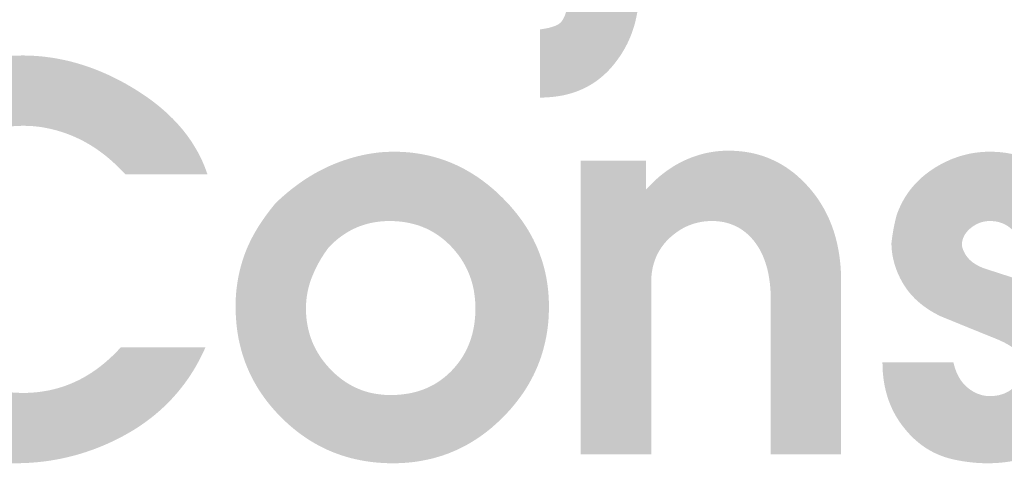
# Model space of a CAD drawing. Header units: millimetres. Extents: x 8949 to 48457, y -1077 to 15217.
# Tile 37 of 63: x 23380 to 23446, y 12045 to 12076. Entities that reach past the tile are written whole.
import ezdxf

# ---------------------------------------------------------------- set-up
doc = ezdxf.new("R2010")
doc.units = ezdxf.units.MM
doc.layers.add('0A_OCIEPLENIE', color=30, linetype='Continuous', lineweight=9)
doc.layers.add('0Z_OPISY', color=7, linetype='Continuous', lineweight=9)
doc.styles.add('ARIAL 2', font='ARIALN.TTF')

# ---------------------------------------------------------------- blocks, each defined once
blk = doc.blocks.new('G$C46E6ED60')
at = {"true_color": 0x142354}
h = blk.add_hatch(color=179, dxfattribs=at)
h.paths.add_polyline_path([(600.55, 202.51), (618.17, 202.51), (618.17, 186.49), (600.55, 186.49)])
h.paths.add_polyline_path([(618.17, 178.01), (618.17, 106.71), (618.16, 105.86), (618.13, 105.01), (618.08, 104.17), (618.01, 103.35), (617.92, 102.53), (617.81, 101.72), (617.68, 100.92), (617.52, 100.14), (617.35, 99.36), (617.16, 98.59), (616.95, 97.83), (616.71, 97.08), (616.46, 96.34), (616.19, 95.61), (615.89, 94.89), (615.58, 94.18), (615.25, 93.48), (614.89, 92.79), (614.52, 92.11), (614.12, 91.44), (613.71, 90.77), (613.27, 90.12), (612.82, 89.48), (612.34, 88.85), (611.77, 88.12), (611.18, 87.43), (610.57, 86.77), (609.94, 86.14), (609.29, 85.54), (608.63, 84.97), (607.94, 84.43), (607.24, 83.92), (606.51, 83.44), (605.77, 83), (605.01, 82.58), (604.23, 82.2), (603.43, 81.84), (602.61, 81.52), (601.78, 81.23), (600.92, 80.96), (600.05, 80.73), (599.16, 80.53), (598.24, 80.36), (597.31, 80.23), (596.36, 80.12), (595.4, 80.04), (594.41, 79.99), (593.4, 79.98), (593.4, 97.05), (593.73, 97.1), (594.04, 97.14), (594.35, 97.19), (594.65, 97.24), (594.94, 97.3), (595.21, 97.35), (595.48, 97.41), (595.74, 97.47), (595.99, 97.54), (596.23, 97.6), (596.46, 97.67), (596.68, 97.74), (596.89, 97.82), (597.09, 97.89), (597.28, 97.97), (597.46, 98.05), (597.64, 98.13), (597.8, 98.22), (597.95, 98.3), (598.09, 98.39), (598.23, 98.48), (598.35, 98.58), (598.47, 98.67), (598.57, 98.77), (598.73, 98.95), (598.89, 99.15), (599.03, 99.36), (599.17, 99.59), (599.31, 99.82), (599.44, 100.08), (599.56, 100.34), (599.67, 100.62), (599.78, 100.92), (599.88, 101.22), (599.97, 101.54), (600.05, 101.88), (600.13, 102.23), (600.21, 102.59), (600.27, 102.97), (600.33, 103.36), (600.38, 103.76), (600.43, 104.18), (600.46, 104.61), (600.5, 105.05), (600.52, 105.51), (600.54, 105.99), (600.55, 106.47), (600.55, 106.97), (600.55, 178.01)])
for points in [[(413.37, 41.44), (413.39, 42.81), (413.46, 44.18), (413.57, 45.55), (413.72, 46.91), (413.92, 48.26), (414.17, 49.61), (414.45, 50.95), (414.78, 52.29), (415.16, 53.62), (415.58, 54.95), (416.04, 56.27), (416.55, 57.58), (417.1, 58.89), (417.7, 60.19), (418.34, 61.49), (419.03, 62.79), (419.76, 64.07), (420.53, 65.35), (421.35, 66.63), (422.21, 67.9), (423.11, 69.17), (424.06, 70.42), (425.06, 71.68), (426.1, 72.93), (427.36, 74.36), (428.64, 75.74), (429.96, 77.05), (431.3, 78.3), (432.67, 79.49), (434.07, 80.63), (435.49, 81.69), (436.94, 82.7), (438.42, 83.65), (439.92, 84.53), (441.46, 85.36), (443.02, 86.12), (444.6, 86.83), (446.22, 87.47), (447.86, 88.05), (449.53, 88.57), (451.22, 89.03), (452.94, 89.42), (454.69, 89.76), (456.47, 90.03), (458.28, 90.25), (460.11, 90.4), (461.97, 90.49), (463.85, 90.52), (465.01, 90.51), (466.16, 90.47), (467.32, 90.4), (468.47, 90.31), (469.62, 90.18), (470.76, 90.03), (471.91, 89.86), (473.05, 89.65), (474.19, 89.42), (475.33, 89.17), (476.46, 88.88), (477.59, 88.57), (478.72, 88.23), (479.85, 87.87), (480.98, 87.47), (482.1, 87.05), (483.22, 86.6), (484.34, 86.13), (485.46, 85.63), (486.57, 85.1), (487.68, 84.54), (488.79, 83.96), (489.9, 83.35), (491, 82.71), (492.22, 81.97), (493.4, 81.22), (494.55, 80.45), (495.66, 79.67), (496.73, 78.87), (497.77, 78.06), (498.77, 77.23), (499.73, 76.38), (500.66, 75.52), (501.55, 74.64), (502.41, 73.75), (503.23, 72.84), (504.01, 71.92), (504.75, 70.98), (505.46, 70.02), (506.14, 69.05), (506.77, 68.06), (507.37, 67.06), (507.94, 66.04), (508.46, 65.01), (508.96, 63.96), (509.41, 62.89), (509.83, 61.81), (510.21, 60.72), (489.68, 60.72), (489.21, 61.23), (488.73, 61.73), (488.25, 62.22), (487.76, 62.7), (487.27, 63.17), (486.78, 63.62), (486.29, 64.07), (485.79, 64.5), (485.29, 64.93), (484.79, 65.34), (484.28, 65.74), (483.77, 66.13), (483.26, 66.51), (482.75, 66.87), (482.23, 67.23), (481.71, 67.57), (481.18, 67.91), (480.66, 68.23), (480.13, 68.54), (479.59, 68.84), (479.06, 69.13), (478.52, 69.4), (477.98, 69.67), (477.43, 69.92), (476.88, 70.17), (476.34, 70.4), (475.79, 70.62), (475.24, 70.84), (474.69, 71.04), (474.14, 71.23), (473.58, 71.41), (473.03, 71.58), (472.48, 71.74), (471.93, 71.89), (471.37, 72.03), (470.82, 72.16), (470.26, 72.28), (469.71, 72.39), (469.15, 72.49), (468.59, 72.58), (468.04, 72.66), (467.48, 72.72), (466.92, 72.78), (466.36, 72.83), (465.8, 72.86), (465.24, 72.89), (464.68, 72.9), (464.11, 72.91), (463.03, 72.89), (461.95, 72.84), (460.88, 72.75), (459.83, 72.63), (458.79, 72.48), (457.76, 72.29), (456.74, 72.06), (455.73, 71.8), (454.73, 71.5), (453.75, 71.17), (452.77, 70.81), (451.81, 70.41), (450.86, 69.98), (449.92, 69.51), (448.99, 69.01), (448.07, 68.47), (447.16, 67.9), (446.27, 67.29), (445.38, 66.65), (444.51, 65.97), (443.65, 65.26), (442.8, 64.52), (441.96, 63.74), (441.13, 62.93), (440.33, 62.09), (439.56, 61.24), (438.82, 60.38), (438.11, 59.51), (437.45, 58.63), (436.81, 57.74), (436.21, 56.84), (435.65, 55.92), (435.11, 55), (434.62, 54.07), (434.16, 53.12), (433.73, 52.16), (433.33, 51.2), (432.97, 50.22), (432.65, 49.23), (432.36, 48.23), (432.1, 47.22), (431.88, 46.2), (431.69, 45.17), (431.54, 44.13), (431.42, 43.08), (431.33, 42.02), (431.28, 40.94), (431.26, 39.86), (431.28, 38.63), (431.33, 37.43), (431.42, 36.23), (431.54, 35.06), (431.7, 33.91), (431.89, 32.77), (432.12, 31.65), (432.38, 30.54), (432.68, 29.46), (433.01, 28.39), (433.38, 27.34), (433.78, 26.3), (434.22, 25.29), (434.69, 24.29), (435.19, 23.31), (435.74, 22.34), (436.31, 21.4), (436.93, 20.47), (437.57, 19.56), (438.25, 18.66), (438.97, 17.79), (439.72, 16.93), (440.51, 16.09), (441.33, 15.26), (442.13, 14.51), (442.95, 13.79), (443.77, 13.1), (444.61, 12.44), (445.47, 11.81), (446.33, 11.22), (447.21, 10.65), (448.1, 10.12), (449, 9.63), (449.92, 9.16), (450.85, 8.73), (451.79, 8.32), (452.75, 7.96), (453.72, 7.62), (454.7, 7.31), (455.69, 7.04), (456.7, 6.8), (457.72, 6.59), (458.75, 6.41), (459.8, 6.27), (460.86, 6.16), (461.93, 6.08), (463.02, 6.03), (464.11, 6.01), (465.28, 6.03), (466.43, 6.09), (467.57, 6.19), (468.69, 6.33), (469.8, 6.51), (470.9, 6.72), (471.99, 6.98), (473.06, 7.28), (474.13, 7.61), (475.17, 7.99), (476.21, 8.4), (477.23, 8.86), (478.24, 9.35), (479.24, 9.88), (480.22, 10.46), (481.19, 11.07), (482.15, 11.72), (483.09, 12.42), (484.02, 13.15), (484.94, 13.92), (485.85, 14.73), (486.74, 15.58), (487.62, 16.47), (488.49, 17.4), (509.69, 17.4), (509.12, 16.16), (508.52, 14.94), (507.9, 13.74), (507.24, 12.57), (506.56, 11.43), (505.84, 10.31), (505.1, 9.22), (504.33, 8.16), (503.52, 7.12), (502.69, 6.1), (501.83, 5.12), (500.94, 4.15), (500.02, 3.22), (499.07, 2.31), (498.09, 1.42), (497.08, 0.56), (496.05, -0.27), (494.98, -1.08), (493.88, -1.86), (492.76, -2.62), (491.6, -3.35), (490.42, -4.05), (489.2, -4.73), (487.96, -5.39), (486.94, -5.89), (485.91, -6.38), (484.89, -6.84), (483.85, -7.29), (482.81, -7.71), (481.76, -8.11), (480.71, -8.48), (479.66, -8.84), (478.59, -9.18), (477.53, -9.49), (476.45, -9.78), (475.37, -10.05), (474.29, -10.3), (473.2, -10.53), (472.1, -10.73), (471, -10.92), (469.9, -11.08), (468.78, -11.22), (467.67, -11.34), (466.54, -11.43), (465.41, -11.51), (464.28, -11.56), (463.14, -11.6), (461.99, -11.61), (460.31, -11.58), (458.66, -11.51), (457.03, -11.38), (455.42, -11.21), (453.83, -10.99), (452.27, -10.72), (450.72, -10.39), (449.2, -10.02), (447.71, -9.6), (446.23, -9.13), (444.78, -8.61), (443.35, -8.04), (441.94, -7.42), (440.56, -6.75), (439.19, -6.03), (437.86, -5.26), (436.54, -4.44), (435.24, -3.57), (433.97, -2.66), (432.72, -1.69), (431.49, -0.67), (430.29, 0.4), (429.11, 1.51), (427.95, 2.68), (426.76, 3.95), (425.62, 5.25), (424.53, 6.58), (423.49, 7.95), (422.51, 9.34), (421.57, 10.76), (420.69, 12.21), (419.85, 13.69), (419.07, 15.2), (418.33, 16.74), (417.65, 18.31), (417.02, 19.91), (416.43, 21.54), (415.9, 23.2), (415.42, 24.89), (414.99, 26.61), (414.61, 28.36), (414.28, 30.14), (414, 31.94), (413.78, 33.78), (413.6, 35.65), (413.47, 37.55), (413.4, 39.48)], [(682.69, 50.61), (682.91, 51.24), (683.16, 51.85), (683.42, 52.45), (683.69, 53.04), (683.98, 53.63), (684.29, 54.2), (684.61, 54.76), (684.95, 55.3), (685.3, 55.84), (685.67, 56.37), (686.06, 56.88), (686.46, 57.38), (686.88, 57.88), (687.31, 58.36), (687.76, 58.83), (688.22, 59.29), (688.7, 59.74), (689.19, 60.18), (689.7, 60.6), (690.23, 61.02), (690.77, 61.42), (691.33, 61.81), (691.9, 62.2), (692.49, 62.57), (693.02, 62.88), (693.55, 63.18), (694.09, 63.47), (694.63, 63.74), (695.17, 64), (695.72, 64.25), (696.26, 64.49), (696.82, 64.71), (697.37, 64.91), (697.92, 65.11), (698.48, 65.29), (699.05, 65.45), (699.61, 65.61), (700.18, 65.75), (700.75, 65.88), (701.32, 65.99), (701.89, 66.09), (702.47, 66.18), (703.05, 66.25), (703.64, 66.31), (704.22, 66.36), (704.81, 66.39), (705.4, 66.41), (706, 66.42), (706.79, 66.41), (707.57, 66.37), (708.35, 66.32), (709.12, 66.24), (709.88, 66.14), (710.63, 66.02), (711.38, 65.88), (712.12, 65.71), (712.85, 65.52), (713.57, 65.31), (714.28, 65.08), (714.99, 64.83), (715.69, 64.55), (716.38, 64.25), (717.07, 63.93), (717.75, 63.59), (718.42, 63.22), (719.08, 62.84), (719.73, 62.43), (720.38, 62), (721.02, 61.55), (721.65, 61.07), (722.28, 60.57), (722.89, 60.05), (723.49, 59.52), (724.07, 58.97), (724.62, 58.41), (725.14, 57.84), (725.64, 57.25), (726.11, 56.66), (726.55, 56.05), (726.97, 55.43), (727.37, 54.8), (727.74, 54.16), (728.08, 53.5), (728.4, 52.83), (728.7, 52.16), (728.97, 51.46), (729.21, 50.76), (729.42, 50.05), (729.62, 49.32), (729.78, 48.58), (729.92, 47.83), (730.04, 47.07), (730.13, 46.29), (730.19, 45.51), (730.23, 44.71), (730.24, 43.9), (713.42, 43.9), (713.33, 44.12), (713.23, 44.33), (713.14, 44.54), (713.04, 44.74), (712.94, 44.94), (712.83, 45.14), (712.72, 45.32), (712.61, 45.51), (712.5, 45.69), (712.38, 45.86), (712.26, 46.03), (712.14, 46.2), (712.01, 46.36), (711.89, 46.51), (711.75, 46.66), (711.62, 46.81), (711.48, 46.95), (711.34, 47.09), (711.2, 47.22), (711.05, 47.34), (710.9, 47.46), (710.75, 47.58), (710.6, 47.69), (710.44, 47.8), (710.28, 47.9), (710.11, 48), (709.95, 48.09), (709.78, 48.18), (709.61, 48.27), (709.44, 48.35), (709.27, 48.43), (709.09, 48.5), (708.91, 48.57), (708.73, 48.63), (708.55, 48.69), (708.37, 48.74), (708.18, 48.79), (707.99, 48.84), (707.8, 48.88), (707.61, 48.92), (707.41, 48.95), (707.22, 48.98), (707.02, 49), (706.82, 49.02), (706.62, 49.04), (706.41, 49.05), (706.21, 49.06), (706, 49.06), (705.78, 49.05), (705.56, 49.05), (705.34, 49.03), (705.13, 49.01), (704.91, 48.98), (704.7, 48.95), (704.49, 48.91), (704.28, 48.86), (704.08, 48.81), (703.87, 48.75), (703.67, 48.68), (703.46, 48.61), (703.26, 48.53), (703.06, 48.45), (702.87, 48.36), (702.67, 48.26), (702.48, 48.16), (702.28, 48.05), (702.09, 47.94), (701.9, 47.82), (701.72, 47.69), (701.53, 47.55), (701.34, 47.41), (701.16, 47.27), (700.98, 47.12), (700.81, 46.96), (700.65, 46.81), (700.49, 46.65), (700.35, 46.49), (700.21, 46.33), (700.07, 46.16), (699.95, 45.99), (699.83, 45.82), (699.72, 45.65), (699.62, 45.47), (699.52, 45.3), (699.44, 45.12), (699.36, 44.93), (699.29, 44.75), (699.22, 44.56), (699.16, 44.37), (699.12, 44.17), (699.07, 43.98), (699.04, 43.78), (699.01, 43.58), (698.99, 43.37), (698.98, 43.17), (698.98, 42.96), (699, 42.82), (699.03, 42.69), (699.06, 42.56), (699.09, 42.43), (699.13, 42.29), (699.17, 42.16), (699.22, 42.03), (699.27, 41.9), (699.32, 41.77), (699.37, 41.64), (699.43, 41.51), (699.49, 41.38), (699.56, 41.25), (699.62, 41.12), (699.7, 40.99), (699.77, 40.86), (699.85, 40.73), (699.93, 40.6), (700.02, 40.47), (700.11, 40.34), (700.2, 40.22), (700.3, 40.09), (700.4, 39.96), (700.5, 39.83), (700.61, 39.71), (700.72, 39.58), (700.84, 39.46), (700.96, 39.34), (701.09, 39.22), (701.22, 39.1), (701.35, 38.98), (701.49, 38.87), (701.64, 38.75), (701.79, 38.64), (701.95, 38.53), (702.11, 38.42), (702.27, 38.32), (702.44, 38.21), (702.62, 38.11), (702.8, 38.01), (702.98, 37.91), (703.17, 37.81), (703.36, 37.71), (703.56, 37.62), (703.77, 37.52), (703.98, 37.43), (704.19, 37.34), (704.41, 37.25), (705.03, 37.05), (705.65, 36.85), (706.26, 36.65), (706.88, 36.45), (707.5, 36.25), (708.12, 36.05), (708.74, 35.85), (709.35, 35.65), (709.97, 35.45), (710.59, 35.25), (711.21, 35.05), (711.83, 34.85), (712.44, 34.66), (713.06, 34.46), (713.68, 34.26), (714.3, 34.06), (714.92, 33.86), (715.54, 33.66), (716.15, 33.46), (716.77, 33.26), (717.39, 33.06), (718.01, 32.86), (718.63, 32.66), (719.25, 32.47), (720.2, 32), (721.11, 31.52), (722, 31.02), (722.84, 30.51), (723.65, 29.97), (724.42, 29.42), (725.15, 28.85), (725.85, 28.26), (726.51, 27.66), (727.14, 27.03), (727.73, 26.39), (728.28, 25.73), (728.8, 25.05), (729.28, 24.36), (729.73, 23.64), (730.13, 22.91), (730.51, 22.16), (730.84, 21.39), (731.14, 20.61), (731.4, 19.8), (731.63, 18.98), (731.82, 18.14), (731.97, 17.28), (732.09, 16.41), (732.08, 15.44), (732.05, 14.49), (731.99, 13.55), (731.92, 12.63), (731.82, 11.72), (731.69, 10.82), (731.55, 9.94), (731.39, 9.07), (731.2, 8.22), (730.99, 7.38), (730.76, 6.56), (730.5, 5.75), (730.23, 4.96), (729.93, 4.17), (729.61, 3.41), (729.27, 2.66), (728.9, 1.92), (728.52, 1.2), (728.11, 0.49), (727.68, -0.21), (727.23, -0.89), (726.75, -1.56), (726.26, -2.21), (725.74, -2.85), (725.12, -3.56), (724.48, -4.25), (723.83, -4.9), (723.15, -5.52), (722.45, -6.12), (721.74, -6.68), (721, -7.21), (720.25, -7.72), (719.47, -8.19), (718.68, -8.63), (717.86, -9.04), (717.03, -9.42), (716.17, -9.77), (715.3, -10.09), (714.4, -10.38), (713.49, -10.64), (712.56, -10.86), (711.6, -11.06), (710.63, -11.23), (709.64, -11.36), (708.63, -11.47), (707.6, -11.55), (706.54, -11.59), (705.47, -11.61), (705.15, -11.61), (704.83, -11.6), (704.51, -11.6), (704.19, -11.59), (703.86, -11.57), (703.54, -11.56), (703.22, -11.54), (702.89, -11.52), (702.57, -11.5), (702.24, -11.47), (701.92, -11.44), (701.59, -11.41), (701.27, -11.38), (700.94, -11.34), (700.61, -11.3), (700.29, -11.26), (699.96, -11.21), (699.63, -11.16), (699.3, -11.11), (698.97, -11.06), (698.64, -11), (698.31, -10.94), (697.98, -10.88), (697.65, -10.81), (697.01, -10.68), (696.37, -10.53), (695.74, -10.37), (695.12, -10.19), (694.51, -9.99), (693.91, -9.77), (693.32, -9.54), (692.74, -9.29), (692.16, -9.02), (691.6, -8.74), (691.05, -8.43), (690.5, -8.12), (689.96, -7.78), (689.44, -7.43), (688.92, -7.06), (688.41, -6.67), (687.91, -6.26), (687.42, -5.84), (686.94, -5.4), (686.47, -4.95), (686.01, -4.47), (685.55, -3.98), (685.11, -3.47), (684.68, -2.95), (684.22, -2.38), (683.79, -1.8), (683.37, -1.21), (682.98, -0.6), (682.6, 0.01), (682.24, 0.63), (681.9, 1.27), (681.58, 1.91), (681.28, 2.57), (681, 3.24), (680.74, 3.91), (680.5, 4.6), (680.28, 5.3), (680.08, 6.01), (679.89, 6.73), (679.73, 7.46), (679.58, 8.2), (679.46, 8.96), (679.35, 9.72), (679.26, 10.49), (679.19, 11.28), (679.15, 12.07), (679.12, 12.88), (679.11, 13.69), (696.86, 13.69), (696.94, 13.35), (697.03, 13.01), (697.12, 12.68), (697.21, 12.36), (697.32, 12.04), (697.43, 11.73), (697.54, 11.43), (697.66, 11.14), (697.79, 10.85), (697.92, 10.57), (698.06, 10.29), (698.2, 10.03), (698.35, 9.77), (698.5, 9.51), (698.67, 9.27), (698.83, 9.03), (699, 8.8), (699.18, 8.57), (699.36, 8.35), (699.55, 8.14), (699.75, 7.94), (699.95, 7.74), (700.16, 7.55), (700.37, 7.37), (700.58, 7.19), (700.8, 7.02), (701.02, 6.86), (701.24, 6.71), (701.47, 6.56), (701.69, 6.43), (701.92, 6.29), (702.14, 6.17), (702.37, 6.05), (702.6, 5.95), (702.83, 5.85), (703.07, 5.75), (703.3, 5.67), (703.54, 5.59), (703.78, 5.52), (704.02, 5.45), (704.26, 5.39), (704.5, 5.35), (704.75, 5.3), (704.99, 5.27), (705.24, 5.24), (705.49, 5.23), (705.74, 5.21), (706, 5.21), (706.29, 5.21), (706.58, 5.23), (706.87, 5.24), (707.16, 5.27), (707.44, 5.31), (707.71, 5.35), (707.99, 5.4), (708.26, 5.45), (708.52, 5.52), (708.78, 5.59), (709.04, 5.67), (709.29, 5.76), (709.54, 5.85), (709.79, 5.96), (710.03, 6.07), (710.27, 6.19), (710.5, 6.31), (710.73, 6.44), (710.96, 6.58), (711.18, 6.73), (711.4, 6.89), (711.61, 7.05), (711.82, 7.22), (712.03, 7.4), (712.23, 7.59), (712.42, 7.78), (712.6, 7.97), (712.78, 8.17), (712.94, 8.37), (713.1, 8.58), (713.25, 8.79), (713.39, 9), (713.52, 9.22), (713.64, 9.45), (713.76, 9.68), (713.87, 9.91), (713.96, 10.15), (714.05, 10.39), (714.13, 10.64), (714.21, 10.89), (714.27, 11.14), (714.33, 11.4), (714.37, 11.66), (714.41, 11.93), (714.44, 12.2), (714.46, 12.48), (714.48, 12.76), (714.48, 13.05), (714.47, 13.36), (714.43, 13.66), (714.37, 13.96), (714.28, 14.26), (714.17, 14.56), (714.04, 14.85), (713.88, 15.14), (713.69, 15.43), (713.48, 15.71), (713.25, 16), (712.99, 16.27), (712.71, 16.55), (712.4, 16.82), (712.07, 17.09), (711.71, 17.36), (711.33, 17.62), (710.92, 17.88), (710.49, 18.14), (710.04, 18.39), (709.56, 18.64), (709.05, 18.89), (708.52, 19.14), (707.97, 19.38), (707.39, 19.62), (706.8, 19.86), (706.21, 20.09), (705.63, 20.33), (705.04, 20.57), (704.45, 20.81), (703.87, 21.04), (703.29, 21.28), (702.7, 21.52), (702.12, 21.75), (701.54, 21.99), (700.96, 22.22), (700.39, 22.46), (699.81, 22.69), (699.24, 22.93), (698.66, 23.16), (698.09, 23.4), (697.52, 23.63), (696.95, 23.86), (696.38, 24.1), (695.81, 24.33), (695.25, 24.56), (694.68, 24.79), (694.12, 25.03), (693.55, 25.26), (693.04, 25.52), (692.54, 25.78), (692.04, 26.05), (691.56, 26.33), (691.1, 26.61), (690.64, 26.9), (690.19, 27.2), (689.76, 27.51), (689.33, 27.82), (688.92, 28.14), (688.52, 28.46), (688.13, 28.79), (687.75, 29.13), (687.39, 29.47), (687.03, 29.83), (686.69, 30.18), (686.35, 30.55), (686.03, 30.92), (685.72, 31.3), (685.42, 31.68), (685.13, 32.07), (684.86, 32.47), (684.59, 32.88), (684.34, 33.29), (684.09, 33.7), (683.86, 34.12), (683.64, 34.54), (683.43, 34.96), (683.23, 35.38), (683.03, 35.8), (682.85, 36.22), (682.68, 36.65), (682.52, 37.07), (682.37, 37.5), (682.23, 37.93), (682.1, 38.35), (681.99, 38.78), (681.88, 39.21), (681.78, 39.65), (681.69, 40.08), (681.61, 40.51), (681.55, 40.95), (681.49, 41.39), (681.44, 41.82), (681.41, 42.26), (681.38, 42.7), (681.36, 43.14), (681.36, 43.59), (681.38, 43.76), (681.4, 43.93), (681.42, 44.1), (681.45, 44.27), (681.47, 44.44), (681.49, 44.6), (681.51, 44.76), (681.53, 44.92), (681.56, 45.08), (681.58, 45.24), (681.6, 45.39), (681.62, 45.54), (681.64, 45.69), (681.67, 45.83), (681.69, 45.97), (681.71, 46.12), (681.73, 46.25), (681.76, 46.39), (681.78, 46.53), (681.8, 46.66), (681.82, 46.79), (681.85, 46.91), (681.87, 47.04), (681.89, 47.16), (681.91, 47.29), (681.94, 47.41), (681.96, 47.54), (681.99, 47.67), (682.01, 47.8), (682.04, 47.93), (682.07, 48.06), (682.1, 48.2), (682.13, 48.33), (682.16, 48.47), (682.19, 48.61), (682.22, 48.76), (682.25, 48.9), (682.29, 49.05), (682.32, 49.19), (682.36, 49.34), (682.4, 49.5), (682.44, 49.65), (682.47, 49.81), (682.51, 49.96), (682.56, 50.12), (682.6, 50.28), (682.64, 50.45)]]:
    blk.add_hatch(color=179, dxfattribs=at).paths.add_polyline_path(points, is_closed=False)
blk.add_hatch(color=179, dxfattribs=at).paths.add_polyline_path([(603.61, 64.16), (619.9, 64.16), (619.9, 56.88), (620.27, 57.28), (620.63, 57.68), (621.01, 58.06), (621.38, 58.44), (621.76, 58.81), (622.14, 59.17), (622.53, 59.53), (622.92, 59.87), (623.31, 60.21), (623.7, 60.53), (624.1, 60.85), (624.5, 61.16), (624.91, 61.47), (625.31, 61.76), (625.73, 62.04), (626.14, 62.32), (626.56, 62.59), (626.98, 62.85), (627.4, 63.1), (627.83, 63.34), (628.26, 63.58), (628.69, 63.8), (629.13, 64.02), (629.57, 64.23), (630.01, 64.43), (630.45, 64.62), (630.9, 64.8), (631.34, 64.98), (631.79, 65.14), (632.24, 65.3), (632.69, 65.45), (633.14, 65.59), (633.59, 65.72), (634.05, 65.85), (634.5, 65.96), (634.96, 66.07), (635.42, 66.17), (635.88, 66.25), (636.34, 66.33), (636.81, 66.41), (637.27, 66.47), (637.73, 66.53), (638.2, 66.57), (638.67, 66.61), (639.14, 66.64), (639.61, 66.66), (640.08, 66.67), (640.56, 66.68), (641.52, 66.66), (642.48, 66.62), (643.42, 66.54), (644.34, 66.44), (645.26, 66.3), (646.16, 66.14), (647.05, 65.95), (647.92, 65.72), (648.78, 65.47), (649.63, 65.18), (650.47, 64.87), (651.29, 64.52), (652.1, 64.15), (652.9, 63.75), (653.69, 63.31), (654.46, 62.85), (655.22, 62.36), (655.96, 61.83), (656.7, 61.28), (657.42, 60.7), (658.12, 60.08), (658.82, 59.44), (659.5, 58.77), (660.17, 58.06), (660.87, 57.28), (661.54, 56.48), (662.18, 55.66), (662.8, 54.82), (663.38, 53.95), (663.93, 53.07), (664.46, 52.17), (664.95, 51.25), (665.41, 50.31), (665.84, 49.35), (666.25, 48.37), (666.62, 47.37), (666.97, 46.35), (667.28, 45.31), (667.56, 44.25), (667.82, 43.17), (668.04, 42.07), (668.24, 40.95), (668.4, 39.82), (668.53, 38.66), (668.64, 37.48), (668.71, 36.28), (668.76, 35.06), (668.77, 33.83), (668.77, -9.36), (651.16, -9.36), (651.16, 29.19), (651.15, 30.01), (651.13, 30.82), (651.09, 31.6), (651.04, 32.38), (650.97, 33.13), (650.88, 33.87), (650.78, 34.59), (650.66, 35.3), (650.53, 35.99), (650.38, 36.67), (650.22, 37.32), (650.04, 37.97), (649.84, 38.59), (649.63, 39.2), (649.4, 39.8), (649.16, 40.38), (648.9, 40.94), (648.63, 41.48), (648.34, 42.01), (648.03, 42.53), (647.71, 43.03), (647.38, 43.51), (647.03, 43.97), (646.66, 44.42), (646.32, 44.8), (645.98, 45.16), (645.63, 45.51), (645.27, 45.84), (644.9, 46.15), (644.53, 46.45), (644.15, 46.73), (643.76, 47), (643.36, 47.25), (642.95, 47.48), (642.54, 47.7), (642.12, 47.9), (641.69, 48.08), (641.25, 48.25), (640.81, 48.41), (640.35, 48.54), (639.89, 48.66), (639.43, 48.77), (638.95, 48.86), (638.47, 48.93), (637.98, 48.99), (637.48, 49.03), (636.97, 49.05), (636.46, 49.06), (635.95, 49.05), (635.45, 49.03), (634.95, 48.99), (634.47, 48.94), (633.98, 48.87), (633.5, 48.79), (633.03, 48.69), (632.56, 48.58), (632.1, 48.45), (631.64, 48.31), (631.19, 48.15), (630.74, 47.98), (630.3, 47.8), (629.86, 47.59), (629.43, 47.38), (629.01, 47.15), (628.59, 46.9), (628.17, 46.64), (627.76, 46.36), (627.36, 46.07), (626.96, 45.76), (626.56, 45.44), (626.17, 45.11), (625.79, 44.75), (625.42, 44.39), (625.06, 44.02), (624.72, 43.64), (624.39, 43.25), (624.09, 42.85), (623.79, 42.44), (623.52, 42.02), (623.25, 41.6), (623.01, 41.16), (622.78, 40.72), (622.56, 40.27), (622.37, 39.8), (622.18, 39.33), (622.02, 38.85), (621.87, 38.37), (621.73, 37.87), (621.61, 37.36), (621.51, 36.85), (621.42, 36.32), (621.35, 35.79), (621.3, 35.25), (621.26, 34.7), (621.23, 34.14), (621.23, 33.57), (621.23, -9.36), (603.61, -9.36)])
h = blk.add_hatch(color=179, dxfattribs=at)
h.paths.add_polyline_path([(540.55, 42.46), (540.34, 42.18), (540.14, 41.91), (539.94, 41.62), (539.74, 41.34), (539.54, 41.06), (539.35, 40.77), (539.16, 40.48), (538.98, 40.19), (538.79, 39.9), (538.61, 39.61), (538.44, 39.31), (538.27, 39.01), (538.1, 38.71), (537.93, 38.41), (537.77, 38.1), (537.61, 37.79), (537.45, 37.48), (537.3, 37.17), (537.15, 36.86), (537, 36.54), (536.86, 36.23), (536.72, 35.91), (536.58, 35.58), (536.45, 35.26), (536.32, 34.93), (536.19, 34.61), (536.07, 34.28), (535.96, 33.95), (535.85, 33.62), (535.75, 33.29), (535.65, 32.96), (535.56, 32.62), (535.47, 32.29), (535.39, 31.95), (535.32, 31.62), (535.25, 31.28), (535.19, 30.94), (535.13, 30.6), (535.07, 30.26), (535.03, 29.92), (534.99, 29.57), (534.95, 29.23), (534.92, 28.88), (534.89, 28.53), (534.87, 28.19), (534.86, 27.84), (534.85, 27.49), (534.85, 27.13), (534.86, 26.4), (534.89, 25.68), (534.95, 24.96), (535.02, 24.26), (535.12, 23.56), (535.24, 22.87), (535.38, 22.18), (535.54, 21.51), (535.72, 20.85), (535.92, 20.19), (536.15, 19.54), (536.39, 18.9), (536.66, 18.27), (536.95, 17.65), (537.26, 17.03), (537.59, 16.43), (537.94, 15.83), (538.32, 15.24), (538.71, 14.66), (539.13, 14.09), (539.57, 13.53), (540.03, 12.97), (540.51, 12.42), (541.01, 11.89), (541.53, 11.36), (542.06, 10.86), (542.6, 10.38), (543.14, 9.93), (543.7, 9.49), (544.26, 9.08), (544.84, 8.69), (545.42, 8.33), (546.02, 7.98), (546.62, 7.66), (547.23, 7.36), (547.85, 7.08), (548.48, 6.82), (549.12, 6.59), (549.77, 6.38), (550.43, 6.19), (551.1, 6.02), (551.78, 5.88), (552.47, 5.76), (553.17, 5.66), (553.87, 5.58), (554.59, 5.52), (555.31, 5.49), (556.05, 5.48), (556.83, 5.49), (557.59, 5.52), (558.34, 5.58), (559.09, 5.65), (559.81, 5.75), (560.53, 5.86), (561.24, 6), (561.93, 6.16), (562.61, 6.34), (563.28, 6.55), (563.93, 6.77), (564.58, 7.01), (565.21, 7.28), (565.83, 7.57), (566.43, 7.88), (567.03, 8.21), (567.61, 8.56), (568.18, 8.93), (568.74, 9.33), (569.29, 9.75), (569.82, 10.18), (570.34, 10.64), (570.85, 11.12), (571.35, 11.62), (571.83, 12.14), (572.29, 12.67), (572.73, 13.21), (573.15, 13.76), (573.55, 14.32), (573.93, 14.9), (574.29, 15.48), (574.62, 16.08), (574.94, 16.68), (575.24, 17.3), (575.51, 17.93), (575.77, 18.57), (576.01, 19.22), (576.22, 19.89), (576.42, 20.56), (576.59, 21.25), (576.74, 21.94), (576.88, 22.65), (576.99, 23.37), (577.08, 24.1), (577.16, 24.84), (577.21, 25.59), (577.24, 26.36), (577.25, 27.13), (577.24, 27.9), (577.21, 28.66), (577.15, 29.4), (577.08, 30.14), (576.98, 30.86), (576.87, 31.58), (576.73, 32.28), (576.57, 32.98), (576.39, 33.66), (576.19, 34.34), (575.96, 35), (575.72, 35.66), (575.45, 36.3), (575.17, 36.94), (574.86, 37.56), (574.53, 38.17), (574.18, 38.78), (573.81, 39.37), (573.42, 39.95), (573.01, 40.53), (572.57, 41.09), (572.12, 41.64), (571.64, 42.19), (571.15, 42.72), (570.63, 43.24), (570.11, 43.73), (569.58, 44.21), (569.03, 44.66), (568.47, 45.09), (567.9, 45.49), (567.32, 45.88), (566.73, 46.24), (566.13, 46.58), (565.52, 46.9), (564.9, 47.2), (564.26, 47.47), (563.62, 47.73), (562.96, 47.96), (562.29, 48.17), (561.61, 48.35), (560.92, 48.52), (560.22, 48.66), (559.51, 48.78), (558.78, 48.88), (558.05, 48.96), (557.3, 49.01), (556.55, 49.05), (555.78, 49.06), (555.03, 49.05), (554.3, 49.01), (553.57, 48.95), (552.85, 48.87), (552.15, 48.77), (551.45, 48.65), (550.76, 48.5), (550.08, 48.32), (549.42, 48.13), (548.76, 47.91), (548.11, 47.67), (547.47, 47.41), (546.84, 47.12), (546.22, 46.81), (545.61, 46.48), (545.01, 46.12), (544.42, 45.75), (543.84, 45.35), (543.26, 44.92), (542.7, 44.48), (542.15, 44.01), (541.61, 43.51), (541.07, 43)], is_closed=False)
h.paths.add_polyline_path([(527.3, 53.59), (527.86, 54.12), (528.43, 54.64), (529, 55.16), (529.58, 55.66), (530.15, 56.14), (530.73, 56.62), (531.31, 57.09), (531.9, 57.54), (532.49, 57.98), (533.08, 58.41), (533.67, 58.83), (534.27, 59.24), (534.87, 59.64), (535.48, 60.02), (536.08, 60.4), (536.69, 60.76), (537.3, 61.11), (537.92, 61.45), (538.54, 61.78), (539.16, 62.09), (539.78, 62.4), (540.41, 62.69), (541.04, 62.97), (541.67, 63.24), (542.31, 63.5), (542.94, 63.75), (543.58, 63.98), (544.21, 64.21), (544.85, 64.42), (545.48, 64.63), (546.11, 64.82), (546.75, 65), (547.38, 65.17), (548.01, 65.33), (548.64, 65.48), (549.28, 65.62), (549.91, 65.75), (550.54, 65.86), (551.17, 65.97), (551.8, 66.06), (552.43, 66.15), (553.06, 66.22), (553.69, 66.28), (554.32, 66.33), (554.95, 66.37), (555.58, 66.39), (556.21, 66.41), (556.84, 66.42), (558.14, 66.4), (559.42, 66.34), (560.69, 66.24), (561.94, 66.1), (563.18, 65.91), (564.41, 65.69), (565.62, 65.43), (566.82, 65.13), (568, 64.79), (569.17, 64.41), (570.32, 63.99), (571.47, 63.52), (572.59, 63.02), (573.71, 62.48), (574.8, 61.9), (575.89, 61.27), (576.96, 60.61), (578.02, 59.91), (579.06, 59.16), (580.09, 58.38), (581.1, 57.56), (582.11, 56.69), (583.09, 55.79), (584.06, 54.84), (585.01, 53.87), (585.92, 52.89), (586.78, 51.89), (587.61, 50.87), (588.39, 49.85), (589.14, 48.81), (589.84, 47.75), (590.51, 46.68), (591.13, 45.6), (591.71, 44.5), (592.26, 43.39), (592.76, 42.26), (593.22, 41.12), (593.64, 39.97), (594.03, 38.8), (594.37, 37.62), (594.67, 36.43), (594.93, 35.22), (595.15, 33.99), (595.33, 32.76), (595.47, 31.5), (595.57, 30.24), (595.63, 28.96), (595.65, 27.67), (595.63, 26.33), (595.58, 25.01), (595.48, 23.7), (595.34, 22.42), (595.16, 21.14), (594.94, 19.89), (594.68, 18.64), (594.38, 17.42), (594.04, 16.21), (593.67, 15.01), (593.25, 13.84), (592.79, 12.67), (592.29, 11.53), (591.76, 10.4), (591.18, 9.28), (590.56, 8.18), (589.91, 7.1), (589.21, 6.03), (588.47, 4.98), (587.7, 3.95), (586.88, 2.93), (586.03, 1.92), (585.13, 0.94), (584.2, -0.03), (583.23, -0.98), (582.25, -1.88), (581.26, -2.75), (580.25, -3.57), (579.22, -4.35), (578.17, -5.1), (577.11, -5.8), (576.04, -6.46), (574.94, -7.09), (573.83, -7.67), (572.71, -8.21), (571.56, -8.71), (570.4, -9.18), (569.23, -9.6), (568.04, -9.98), (566.83, -10.32), (565.61, -10.62), (564.37, -10.88), (563.11, -11.11), (561.84, -11.29), (560.55, -11.43), (559.24, -11.53), (557.92, -11.59), (556.58, -11.61), (555.22, -11.59), (553.88, -11.53), (552.55, -11.43), (551.24, -11.29), (549.95, -11.11), (548.68, -10.89), (547.42, -10.63), (546.18, -10.34), (544.96, -10), (543.75, -9.62), (542.57, -9.21), (541.4, -8.75), (540.24, -8.25), (539.11, -7.72), (537.99, -7.14), (536.89, -6.53), (535.8, -5.87), (534.74, -5.18), (533.69, -4.44), (532.65, -3.67), (531.64, -2.85), (530.64, -2), (529.66, -1.11), (528.7, -0.17), (527.76, 0.79), (526.87, 1.77), (526.01, 2.76), (525.19, 3.78), (524.42, 4.81), (523.68, 5.86), (522.98, 6.92), (522.33, 8.01), (521.71, 9.11), (521.13, 10.22), (520.6, 11.36), (520.1, 12.51), (519.64, 13.68), (519.23, 14.86), (518.85, 16.07), (518.51, 17.29), (518.21, 18.52), (517.95, 19.78), (517.73, 21.05), (517.56, 22.34), (517.42, 23.65), (517.32, 24.97), (517.26, 26.31), (517.24, 27.67), (517.24, 28.24), (517.25, 28.81), (517.27, 29.38), (517.3, 29.94), (517.34, 30.5), (517.38, 31.07), (517.43, 31.63), (517.49, 32.18), (517.56, 32.74), (517.64, 33.29), (517.72, 33.84), (517.81, 34.39), (517.91, 34.94), (518.02, 35.49), (518.14, 36.03), (518.26, 36.57), (518.4, 37.11), (518.54, 37.65), (518.69, 38.18), (518.84, 38.72), (519.01, 39.25), (519.18, 39.78), (519.36, 40.3), (519.55, 40.83), (519.75, 41.35), (519.96, 41.88), (520.18, 42.4), (520.41, 42.93), (520.65, 43.45), (520.9, 43.98), (521.17, 44.51), (521.44, 45.04), (521.73, 45.57), (522.02, 46.1), (522.33, 46.63), (522.65, 47.16), (522.97, 47.69), (523.31, 48.22), (523.66, 48.76), (524.02, 49.29), (524.4, 49.82), (524.78, 50.36), (525.17, 50.9), (525.58, 51.43), (525.99, 51.97), (526.42, 52.51), (526.85, 53.05)], is_closed=False)

msp = doc.modelspace()

# ---------------------------------------------------------------- block references
at = {"layer": '0A_OCIEPLENIE', "xscale": 0.2695, "yscale": 0.2695, "zscale": 0.2695}
msp.add_blockref('G$C46E6ED60', (23255.21, 12049.294), dxfattribs=at)

# ---------------------------------------------------------------- texts
at = {"layer": '0Z_OPISY', "insert": (23185.442, 13387.083), "char_height": 10.003281, "width": 323.29083, "attachment_point": 1, "line_spacing_factor": 0.9, "style": 'ARIAL 2'}
msp.add_mtext('\\pi-20.007,l20.007,t20.007;{\\fArial|b0|i0|c238|p34;\\~\\~ UWAGI:\\P1. ^IWszystkie wymiary i rzędne należy sprawdzić na budowie, a zaistniałe niezgodności pomiędzy projektem architektoniczno-budowlanym i pozostałymi opracowaniami branżowymi należy wyjaśnić i uzgodnić z Głównym Projektantem.\\P2. ^IWszystkie systemowe rozwiązania detali wykonać zgodnie ze sztuką budowlaną\\P3.^IIzolacje wykonać zgodnie ze sztuką budowlaną zapewniając ciągłość izolacji\\P4. ^IPrzed zamówieniem elementów o małej tolerancji wymiarowej sprawdzić ilość i wymiary otworów na budowie\\P5. ^ISzczegółowe projekty instalacji sanitarnych, elektrycznych, teletechnicznych są tematem odpowiednich opracowań branżowych. \\P   ^IW przypadku wystąpienia rozbieżności pomiędzy poszczególnymi opracowaniami lub braku informacji należy uzgodnić rozwiązanie z autorem projektu.\\P6. ^IElementy konstrukcyjne są określone szczegółowo w projekcie konstrukcyjnym.\\P7. ^IUwagi i opisy zamieszczone w części opisowej projektu są integralną częścią niniejszego opracowania.\\P8.\\~^IZabezpieczenia pożarowe wykonać wg opisu technicznego, wszystkie elementy drewniane należy zabezpieczyć do klasy NRO\\P9.\\~^IZmiany materiałów budowlanych, wykończeniowych, technologii czy urządzeń mogą być wprowadzane jedynie za pisemną zgodą Autora projektu.\\P10. Wszelkie materiały użyte w projekcie, rozwiązania techniczne i urządzenia muszą odpowiadać normom bezpieczeństwa ppoż. i bhp; posiadać odpowiednie atesty i aprobaty do stosowania w budownictwie.\\P11. Wszystkie wymienione w projekcie nazwy producentów, firm, zastosowanych wyrobów należy traktować jako modelowe. Można zastosować inne rozwiązania pod warunkiem że będą równoważne i uzgodnione z Autorem projektu.\\P12. Wszelkie elementy wykończenia i kolorystyki należy uzgadniać z Autorem projektu.\\P13. Prowadzenie poszczególnych instalacji oraz lokalizacja urządzeń zgodnie z projektami branżowymi oraz opisem technicznym.}', dxfattribs=at)

doc.saveas('drawing.dxf')
